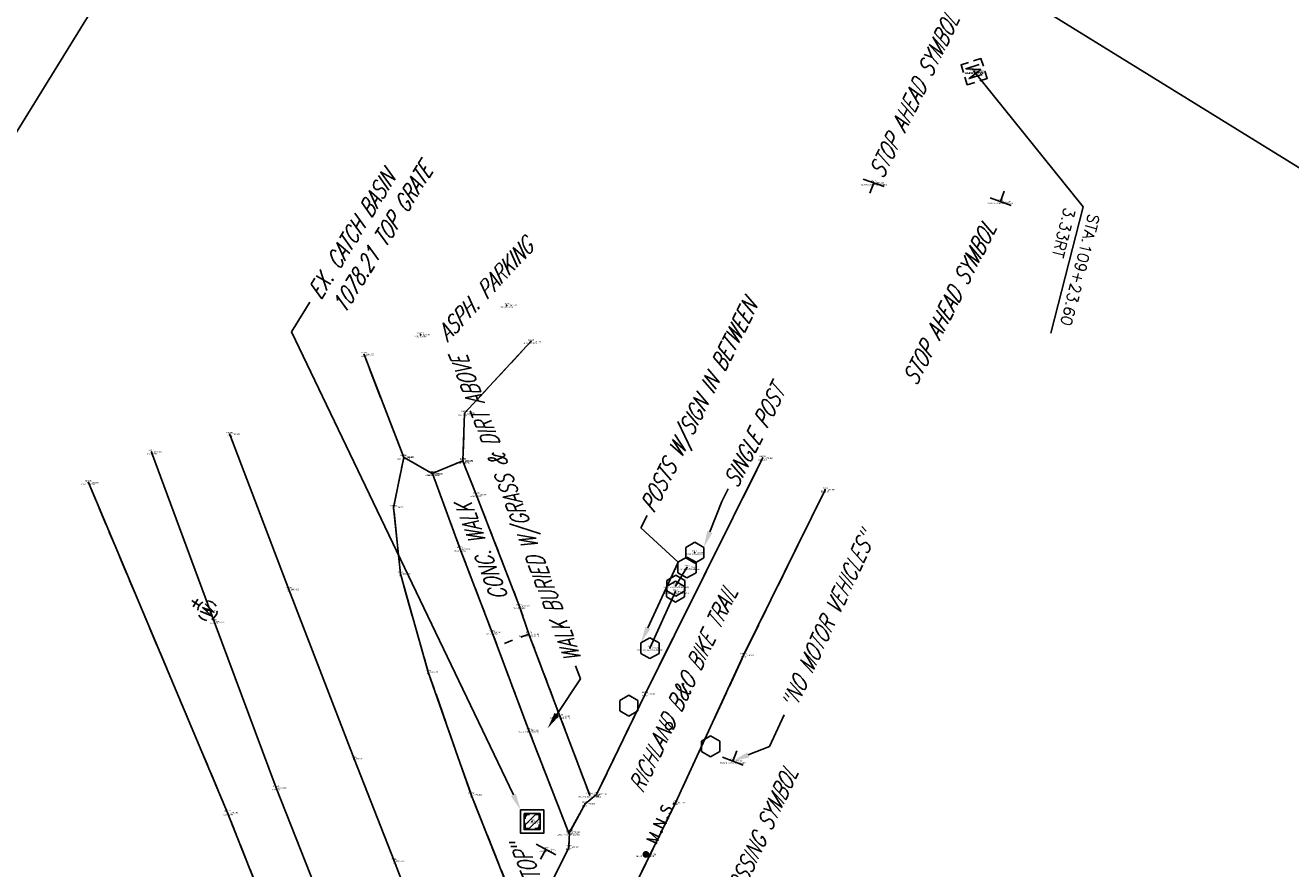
# Model space of a CAD drawing. Extents: x 0 to 213038, y 0 to 462006.
# Tile 27 of 106: x 212401 to 212583, y 396494 to 396615. Entities that reach past the tile are written whole.
import ezdxf
from ezdxf import colors
from ezdxf.entities.mleader import LeaderData, LeaderLine
from ezdxf.enums import TextEntityAlignment as Align
from ezdxf.math import Vec2, Vec3

# ---------------------------------------------------------------- set-up
doc = ezdxf.new("R2010")
doc.units = 0
doc.header["$LTSCALE"] = 20
doc.header["$MEASUREMENT"] = 0
for name, pattern in [('1-DASHED2', [0.1875, 0.125, -0.0625]), ('PV_X_EP', [0.27, 0.22, -0.05]), ('X_Existing 2', [0.125, 0.0625, -0.0625])]:
    doc.linetypes.add(name, pattern=pattern)
doc.layers.get('0').update_dxf_attribs({"linetype": 'CONTINUOUS'})
for name, color, linetype in [('DR_X_BLOCKS', 124, 'CONTINUOUS'), ('DR_X_TEXT', 2, 'CONTINUOUS'), ('DT_X_BREAK_LINE', 4, 'CONTINUOUS'), ('OFFSTA_LEAD', 7, 'CONTINUOUS'), ('OFFSTA_TEXT', 7, 'CONTINUOUS'), ('PNTDESC', 3, 'CONTINUOUS'), ('PNTELEV', 5, 'CONTINUOUS'), ('PNTNO', 7, 'CONTINUOUS'), ('PNTS', 3, 'CONTINUOUS'), ('PNTS_Butler Topo', 1, 'CONTINUOUS'), ('PNTS_MONBOXES', 1, 'CONTINUOUS'), ('PV_X_EOP', 240, 'PV_X_EP'), ('PV_X_PARKING_LOT', 9, '1-DASHED2'), ('PV_X_TEXT', 2, 'CONTINUOUS'), ('PV_X_WALK', 1, 'X_Existing 2'), ('RD_X_BLOCKS', 1, 'CONTINUOUS'), ('RW_X_TEXT', 9, 'CONTINUOUS'), ('SN_X_BLOCKS', 94, 'CONTINUOUS'), ('SN_X_SIGN_PUBLIC', 94, 'CONTINUOUS'), ('SN_X_TEXT', 2, 'CONTINUOUS'), ('SV_P_BLOCKS', 50, 'CONTINUOUS'), ('SV_X_CENTER_PAVT', 2, 'CONTINUOUS'), ('SV_X_MON_BLOCKS_FOUNDMARK', 7, 'CONTINUOUS'), ('UT_X_GAS_TEXT', 2, 'CONTINUOUS'), ('UT_X_TEXT', 32, 'CONTINUOUS'), ('UT_X_WATER_BLOCKS', 150, 'CONTINUOUS')]:
    doc.layers.add(name, color=color, linetype=linetype)
doc.layers.add('SC_SCRATCH-5', color=5, linetype='CONTINUOUS', plot=False)
doc.styles.add('HY-278-M1|ROMANS', font='ROMANS.SHX')
doc.styles.add('PTXT', font='TXT')
doc.styles.add('romans', font='romans.shx', dxfattribs={"width": 0.75, "oblique": 22.5})
doc.dimstyles.new('20 Scale Prop', dxfattribs={"dimscale": 20, "dimtxt": 0.14, "dimasz": 0.12, "dimexe": 0.05, "dimexo": 0.05, "dimgap": 0.05, "dimtad": 1, "dimzin": 0, "dimdsep": 46, "dimtxsty": 'romans', "dimcen": 0, "dimdle": 0.1, "dimclrd": 1, "dimclre": 1, "dimclrt": 7, "dimaunit": 1, "dimadec": 4, "dimazin": 0, "dimtfac": 1, "dimtmove": 0, "dimatfit": 1, "dimfxl": 1, "dimtvp": 1, "dimtolj": 1, "dimtzin": 0, "dimarcsym": 0})

# ---------------------------------------------------------------- blocks, each defined once
blk = doc.blocks.new('SRVPNO1')
at = {"layer": 'PNTDESC', "style": 'PTXT'}
blk.add_attdef('DESC2', text='', height=1, dxfattribs=at).set_placement((0, -1.75), align=Align.CENTER)
at = {"layer": 'PNTELEV', "style": 'PTXT'}
blk.add_attdef('ELEV2', (1.5, -0.5), '', height=1, dxfattribs=at)
at = {"layer": 'PNTNO', "style": 'PTXT'}
blk.add_attdef('PT#', text='', height=1, dxfattribs=at).set_placement((0, 0.75), align=Align.CENTER)
blk = doc.blocks.new('CBS22B-X')
at = {"color": 8}
for p, q in [((-1.15, -0.61), (0.61, 1.15)), ((-1.15, 0.52), (-0.52, 1.15)), ((-0.55, -1.15), (1.15, 0.55)), ((0.58, -1.15), (1.15, -0.58))]:
    blk.add_line(p, q, dxfattribs=at)
at = {"color": 124}
blk.add_lwpolyline([(-1.67, 1.67), (1.67, 1.67), (1.67, -1.67), (-1.67, -1.67), (-1.67, 1.67)], close=True, dxfattribs=at)
at = {"color": 124, "flags": 128}
blk.add_lwpolyline([(-1.15, 1.15), (1.15, 1.15), (1.15, -1.15), (-1.15, -1.15), (-1.15, 1.15)], close=True, dxfattribs=at)
at = {"color": 8}
for points in [[(-0.4, 1), (-1, 1), (-1, 0.4)], [(1, 0.4), (1, 1), (0.4, 1)], [(-1, -0.4), (-1, -1), (-0.4, -1)], [(0.4, -1), (1, -1), (1, -0.4)]]:
    blk.add_lwpolyline(points, dxfattribs=at)
blk = doc.blocks.new('MNAILS')
h = blk.add_hatch(color=256)
edge = h.paths.add_edge_path()
edge.add_arc((0, 0), 0.0249, 0, 360)
at = {"flags": 128}
for points in [[(0.1045, -0.04), (0.1045, 0.04), (0.1299, -0.04), (0.1541, 0.04), (0.1541, -0.04)], [(0.223, -0.04), (0.223, 0.04), (0.2644, -0.04), (0.2644, 0.04)], [(0.3718, 0.0343), (0.3707, 0.0356), (0.3691, 0.0368), (0.3641, 0.0387), (0.358, 0.04), (0.3536, 0.04), (0.352, 0.04), (0.3448, 0.0381), (0.3388, 0.0343), (0.3349, 0.0293), (0.3338, 0.0242), (0.3338, 0.0204), (0.3349, 0.0154), (0.3393, 0.011), (0.3696, -0.0079), (0.3724, -0.0104), (0.3735, -0.0129), (0.3746, -0.0167), (0.3746, -0.0205), (0.374, -0.0243), (0.3735, -0.0268), (0.3724, -0.03), (0.3713, -0.0325), (0.3702, -0.0344), (0.3685, -0.0362), (0.3669, -0.0375), (0.3647, -0.0388), (0.363, -0.0394), (0.358, -0.04), (0.3503, -0.04), (0.3454, -0.0388), (0.3382, -0.0344), (0.3338, -0.0306)], [(0.1927, -0.0293), (0.1955, -0.0293), (0.1971, -0.0306), (0.1988, -0.0331), (0.1988, -0.0362), (0.1971, -0.0388), (0.1955, -0.04), (0.1927, -0.04), (0.1911, -0.0388), (0.1894, -0.0362), (0.1894, -0.0331), (0.1911, -0.0306), (0.1927, -0.0293)], [(0.3035, -0.0293), (0.3062, -0.0293), (0.3079, -0.0306), (0.3095, -0.0331), (0.3095, -0.0362), (0.3079, -0.0388), (0.3062, -0.04), (0.3035, -0.04), (0.3018, -0.0388), (0.3002, -0.0362), (0.3002, -0.0331), (0.3018, -0.0306), (0.3035, -0.0293)], [(0.4126, -0.0293), (0.4154, -0.0293), (0.417, -0.0306), (0.4187, -0.0331), (0.4187, -0.0362), (0.417, -0.0388), (0.4154, -0.04), (0.4126, -0.04), (0.411, -0.0388), (0.4093, -0.0362), (0.4093, -0.0331), (0.411, -0.0306), (0.4126, -0.0293)]]:
    blk.add_lwpolyline(points, dxfattribs=at)
blk = doc.blocks.new('POST')
at = {"color": 32, "lineweight": -2}
for p, q in [((0, 0.075), (-0.0649, 0.0375)), ((-0.0649, 0.0375), (-0.0649, -0.0375)), ((0.0649, 0.0375), (0, 0.075)), ((0.0649, -0.0375), (0.0649, 0.0375)), ((-0.0649, -0.0375), (0, -0.075)), ((0, -0.075), (0.0649, -0.0375))]:
    blk.add_line(p, q, dxfattribs=at)
blk = doc.blocks.new('SGN1P')
for p, q in [((0, 0), (-0.08, 0)), ((0, 0.08), (0, -0.08))]:
    blk.add_line(p, q)
blk = doc.blocks.new('WGV')
at = {"lineweight": -2}
for p, q in [((0.0317, 0.1018), (-0.0318, 0.1018)), ((0, 0.07), (0, 0.1336))]:
    blk.add_line(p, q, dxfattribs=at)
at = {"lineweight": -2, "flags": 128}
blk.add_lwpolyline([(-0.0318, 0.041), (-0.0159, -0.0452), (0, 0.041), (0.016, -0.0452), (0.0318, 0.041)], dxfattribs=at)
at = {"lineweight": -2, "extrusion": (0, 0, -1)}
blk.add_arc((0, 0.0001), 0.07, 330.01836, 29.98164, dxfattribs=at)
at = {"lineweight": -2}
for start, end in [(60.01836, 120.01574), (330.01836, 29.98164), (239.98426, 299.98164)]:
    blk.add_arc((0, 0.0001), 0.07, start, end, dxfattribs=at)
blk = doc.blocks.new('MONBX')
at = {"flags": 128}
for points in [[(-0.075, 0.0189), (-0.075, 0.0751), (-0.0188, 0.0751)], [(-0.037, -0.05), (-0.037, 0.05), (0, -0.05), (0.037, 0.05), (0.037, -0.05)], [(0.0177, 0.0751), (0.0751, 0.0751), (0.0751, 0.0189)], [(-0.0188, -0.075), (-0.075, -0.075), (-0.075, -0.0189)], [(0.0751, -0.0189), (0.0751, -0.075), (0.0177, -0.075)]]:
    blk.add_lwpolyline(points, dxfattribs=at)

msp = doc.modelspace()

# ---------------------------------------------------------------- linework, layer by layer
at = {"layer": 'DT_X_BREAK_LINE'}
for points in [[(212455.13, 396553.39, 1080.6), (212459.23, 396551.03, 1080.3), (212463.66, 396552.87, 1080.36), (212463.9, 396559.71, 1080.63), (212473.43, 396569.99, 1081.22)], [(212517.43, 396375.09, 1076.6), (212507.98, 396400.17, 1077.06), (212499.63, 396422.82, 1077.61), (212495.29, 396434.86, 1077.87), (212490.84, 396443.46, 1078.4), (212485.6, 396451.61, 1078.68), (212480.62, 396463.46, 1078.92), (212475.35, 396478.01, 1079.05), (212471.94, 396487.05, 1079.02), (212464.86, 396504.89, 1079.08), (212458.66, 396522.53, 1079.54), (212454.68, 396536.62, 1080.19), (212453.7, 396546.17, 1080.57), (212455.15, 396553.36, 1080.61), (212449.46, 396568.14, 1081.57)], [(212444.53, 396486.38, 1078.98), (212436.83, 396505.88, 1079.82), (212427.91, 396529.78, 1081), (212418.91, 396554.12, 1082.48)], [(212481.87, 396504.85, 1078.51), (212477.6, 396516.17, 1078.38), (212473.14, 396527.96, 1078.79), (212471.79, 396531.95, 1078.93), (212465.58, 396548.01, 1080.09), (212463.64, 396552.82, 1080.37)], [(212472.81, 396485.07, 1079), (212478.86, 396497.33, 1078.73), (212478.98, 396499.53, 1078.61), (212481.2, 396503.6, 1078.61), (212482.85, 396504.95, 1078.64), (212489.82, 396519.37, 1078.46), (212506.72, 396553.25, 1078.16)], [(212459.3, 396551.04, 1080.29), (212463.27, 396540.18, 1079.57), (212467.85, 396528.23, 1078.85), (212473.12, 396514.15, 1078.34), (212478.88, 396499.36, 1078.61)], [(212419.76, 396481.61, 1080.85), (212425.12, 396484, 1080.13), (212426.87, 396483.66, 1079.71), (212431.73, 396485.27, 1079.35), (212432.45, 396484.18, 1079.21), (212435.86, 396484.27, 1078.97), (212436.83, 396484.66, 1078.89), (212429.84, 396502.3, 1079.93), (212409.83, 396549.74, 1082.6)], [(212515.69, 396548.71, 1077.99), (212503.99, 396524.93, 1078.2), (212494.2, 396503.76, 1078.42), (212487.81, 396490.71, 1078.68), (212487.01, 396487.86, 1078.69), (212485.99, 396486.34, 1078.73), (212485.2, 396486.31, 1078.73), (212482.02, 396479.97, 1078.81), (212477.72, 396472.46, 1079.01)]]:
    msp.add_polyline3d(points, dxfattribs=at)
at = {"layer": 'PNTS'}
for p in [(212537.11, 396608.77, 1077.8), (212537.12, 396608.8, 1077.83)]:
    msp.add_point(p, dxfattribs=at)
at = {"layer": 'PNTS_Butler Topo'}
for p in [(212522.69, 396592.8, 1077.33), (212540.91, 396590.1, 1077.09), (212469.95, 396575.19, 1081.46), (212457.57, 396570.98, 1081.26), (212473.43, 396569.99, 1081.22), (212449.46, 396568.14, 1081.57), (212463.9, 396559.71, 1080.63), (212430.14, 396556.66, 1082.26), (212418.91, 396554.12, 1082.48), (212455.13, 396553.39, 1080.6), (212455.15, 396553.36, 1080.61), (212463.64, 396552.82, 1080.37), (212463.66, 396552.87, 1080.36), (212506.72, 396553.25, 1078.16), (212459.23, 396551.03, 1080.3), (212459.3, 396551.04, 1080.29), (212409.83, 396549.74, 1082.6), (212515.69, 396548.71, 1077.99), (212465.58, 396548.01, 1080.09), (212453.7, 396546.17, 1080.57), (212463.27, 396540.18, 1079.57), (212496.96, 396539.67, 1077.81), (212495.85, 396537.54, 1079.15), (212454.68, 396536.62, 1080.19), (212438.63, 396534.38, 1080.88), (212494.19, 396534.08, 1079.74), (212494.23, 396534.95, 1079.16), (212471.79, 396531.95, 1078.93), (212426.94, 396531.34, 1081.1), (212427.91, 396529.78, 1081), (212467.85, 396528.23, 1078.85), (212473.14, 396527.96, 1078.79), (212490.53, 396525.96, 1079.79), (212503.99, 396524.93, 1078.2), (212458.66, 396522.53, 1079.54), (212489.82, 396519.37, 1078.46), (212477.6, 396516.17, 1078.38), (212473.12, 396514.15, 1078.34), (212448.02, 396510.08, 1079.62), (212502.42, 396509.73, 1077.75), (212436.83, 396505.88, 1079.82), (212464.86, 396504.89, 1079.08), (212481.87, 396504.85, 1078.51), (212482.85, 396504.95, 1078.64), (212481.2, 396503.6, 1078.61), (212494.2, 396503.76, 1078.42), (212429.84, 396502.3, 1079.93), (212473.6, 396501.04, 1078.21), (212478.88, 396499.36, 1078.61), (212478.98, 396499.53, 1078.61), (212478.86, 396497.33, 1078.73), (212475.59, 396497.03, 1078.67), (212489.95, 396496.33, 1078.66), (212453.77, 396495.4, 1079.16)]:
    msp.add_point(p, dxfattribs=at)
at = {"layer": 'PNTS_MONBOXES'}
msp.add_point((212537.12, 396608.8, 1077.83), dxfattribs=at)
at = {"layer": 'PV_X_EOP', "flags": 128}
for points in [[(212517.43, 396375.09), (212507.98, 396400.17), (212499.63, 396422.82), (212495.29, 396434.86), (212490.84, 396443.46), (212485.6, 396451.61), (212480.62, 396463.46), (212475.35, 396478.01), (212471.94, 396487.05), (212464.86, 396504.89), (212458.66, 396522.53), (212454.68, 396536.62), (212453.7, 396546.17), (212455.15, 396553.36), (212449.46, 396568.14)], [(212472.81, 396485.07), (212478.86, 396497.33), (212478.98, 396499.53), (212481.2, 396503.6), (212482.85, 396504.95), (212489.82, 396519.37), (212506.72, 396553.25)], [(212515.69, 396548.71), (212503.99, 396524.93), (212494.2, 396503.76), (212487.81, 396490.71), (212487.01, 396487.86), (212485.99, 396486.34), (212485.2, 396486.31), (212482.02, 396479.97), (212477.72, 396472.46)]]:
    msp.add_lwpolyline(points, dxfattribs=at)
at = {"layer": 'PV_X_PARKING_LOT', "flags": 128}
for points in [[(212455.13, 396553.39), (212459.23, 396551.03), (212463.66, 396552.87), (212463.9, 396559.71), (212473.43, 396569.99)], [(212419.76, 396481.61), (212425.12, 396484), (212426.87, 396483.66), (212431.73, 396485.27), (212432.45, 396484.18), (212435.86, 396484.27), (212436.83, 396484.66), (212429.84, 396502.3), (212409.83, 396549.74)]]:
    msp.add_lwpolyline(points, dxfattribs=at)
at = {"layer": 'PV_X_WALK', "flags": 128}
for points in [[(212481.87, 396504.85), (212477.6, 396516.17), (212473.14, 396527.96), (212471.79, 396531.95), (212465.58, 396548.01), (212463.64, 396552.82)], [(212459.3, 396551.04), (212463.27, 396540.18), (212467.85, 396528.23), (212473.12, 396514.15), (212478.88, 396499.36)]]:
    msp.add_lwpolyline(points, dxfattribs=at)
at = {"layer": 'PV_X_WALK'}
msp.add_lwpolyline([(212473.14, 396527.96), (212468.58, 396526.26)], dxfattribs=at)
at = {"layer": 'RD_X_BLOCKS'}
msp.add_circle((212493.25, 396514.77), 0.5, dxfattribs=at)
at = {"layer": 'SC_SCRATCH-5', "elevation": 1076.98}
for points in [[(212626.66, 396968.1), (212448.06, 396678.79), (212635.26, 396563.22), (212813.86, 396852.53), (212626.66, 396968.1)], [(212448.06, 396678.79), (212269.45, 396389.48), (212456.65, 396273.91), (212635.26, 396563.22), (212448.06, 396678.79)]]:
    msp.add_lwpolyline(points, close=True, dxfattribs=at)
at = {"layer": 'SN_X_SIGN_PUBLIC'}
for points, elevation in [([(212494.23, 396534.95), (212495.85, 396537.54)], 1079.16), ([(212490.53, 396525.96), (212494.19, 396534.08)], 1079.79)]:
    msp.add_lwpolyline(points, dxfattribs=dict(at, elevation=elevation))
at = {"layer": 'SV_X_CENTER_PAVT'}
msp.add_polyline3d([(212430.14, 396556.66, 1082.26), (212438.63, 396534.38, 1080.88), (212448.02, 396510.08, 1079.62), (212453.77, 396495.4, 1079.16), (212462.03, 396473.8, 1079.02), (212468.07, 396458.15, 1079.1), (212475.09, 396440.41, 1078.93), (212484.33, 396415.96, 1078.25), (212493.54, 396392.33, 1077.44), (212502.04, 396370.12, 1076.92)], dxfattribs=at)

# ---------------------------------------------------------------- block references
at = {"layer": 'DR_X_BLOCKS'}
msp.add_blockref('CBS22B-X', (212473.6, 396501.04, 1078.21), dxfattribs=at)
at = {"layer": 'PNTS', "xscale": 0.2, "yscale": 0.2, "zscale": 0.2}
for p, values in [((212537.12, 396608.8, 1077.83), {'PT#': 'KM13_1', 'ELEV2': '1077.827', 'DESC2': 'MONBOX-TOP/CNTR,'}), ((212537.11, 396608.77, 1077.8), {'PT#': 'KM13_2', 'ELEV2': '1077.802', 'DESC2': 'MONBOX-TOP/CNTR,'})]:
    msp.add_blockref('SRVPNO1', p, dxfattribs=at).add_auto_attribs(values)
at = {"layer": 'PNTS_Butler Topo', "xscale": 0.2, "yscale": 0.2, "zscale": 0.2}
for p, values in [((212522.69, 396592.8, 1077.33), {'PT#': 'KM15', 'ELEV2': '1077.325', 'DESC2': 'SIGNPB-STOPAHEADSYBML'}), ((212540.91, 396590.1, 1077.09), {'PT#': 'KM14', 'ELEV2': '1077.090', 'DESC2': 'SIGNPB-STOPAHEADSYBML'}), ((212469.95, 396575.19, 1081.46), {'PT#': 'KM210', 'ELEV2': '1081.459', 'DESC2': 'X.PLOTASPH'}), ((212457.57, 396570.98, 1081.26), {'PT#': 'KM211', 'ELEV2': '1081.264', 'DESC2': 'X.PLOTASPH'}), ((212473.43, 396569.99, 1081.22), {'PT#': 'KM209', 'ELEV2': '1081.225', 'DESC2': 'PLOT ^ 2-ASPH+-'}), ((212449.46, 396568.14, 1081.57), {'PT#': 'KM162', 'ELEV2': '1081.565', 'DESC2': 'EP ^ 2'}), ((212463.9, 396559.71, 1080.63), {'PT#': 'KM208', 'ELEV2': '1080.626', 'DESC2': 'PLOT-ASPH+-'}), ((212430.14, 396556.66, 1082.26), {'PT#': 'KM138', 'ELEV2': '1082.259', 'DESC2': 'CP ^ 1'}), ((212418.91, 396554.12, 1082.48), {'PT#': 'KM137', 'ELEV2': '1082.485', 'DESC2': 'B ^ 2-ASPH'}), ((212455.13, 396553.39, 1080.6), {'PT#': 'KM205', 'ELEV2': '1080.599', 'DESC2': 'PLOT ^ 1-ASPH'}), ((212455.15, 396553.36, 1080.61), {'PT#': 'KM161', 'ELEV2': '1080.605', 'DESC2': 'EP'}), ((212463.64, 396552.82, 1080.37), {'PT#': 'KM199', 'ELEV2': '1080.365', 'DESC2': 'WALK ^ 2-CONC'}), ((212463.66, 396552.87, 1080.36), {'PT#': 'KM207', 'ELEV2': '1080.356', 'DESC2': 'PLOT-ASPH'}), ((212506.72, 396553.25, 1078.16), {'PT#': 'KM193', 'ELEV2': '1078.162', 'DESC2': 'EP ^ 2-BT'}), ((212409.83, 396549.74, 1082.6), {'PT#': 'KM108', 'ELEV2': '1082.599', 'DESC2': 'PLOT ^ 2-ASPH'}), ((212459.3, 396551.04, 1080.29), {'PT#': 'KM200', 'ELEV2': '1080.288', 'DESC2': 'WALK ^ 1-CONC'}), ((212459.23, 396551.03, 1080.3), {'PT#': 'KM206', 'ELEV2': '1080.300', 'DESC2': 'PLOT-ASPH'}), ((212465.58, 396548.01, 1080.09), {'PT#': 'KM198', 'ELEV2': '1080.092', 'DESC2': 'WALK-CONC'}), ((212515.69, 396548.71, 1077.99), {'PT#': 'KM178', 'ELEV2': '1077.986', 'DESC2': 'EP ^ 1-BT'}), ((212453.7, 396546.17, 1080.57), {'PT#': 'KM160', 'ELEV2': '1080.571', 'DESC2': 'EP'}), ((212463.27, 396540.18, 1079.57), {'PT#': 'KM201', 'ELEV2': '1079.574', 'DESC2': 'WALK-CONC'}), ((212496.96, 396539.67, 1077.81), {'PT#': 'KM16', 'ELEV2': '1077.807', 'DESC2': 'POST-4X4-W/SIGN'}), ((212495.85, 396537.54, 1079.15), {'PT#': 'KM17', 'ELEV2': '1079.148', 'DESC2': 'POST-4X4-1/2-W/SIGNBTWN'}), ((212454.68, 396536.62, 1080.19), {'PT#': 'KM159', 'ELEV2': '1080.186', 'DESC2': 'EP'}), ((212438.63, 396534.38, 1080.88), {'PT#': 'KM139', 'ELEV2': '1080.885', 'DESC2': 'CP'}), ((212494.19, 396534.08, 1079.74), {'PT#': 'KM19', 'ELEV2': '1079.744', 'DESC2': 'POST-6X6-1/2-W/SIGNBTWN'}), ((212494.23, 396534.95, 1079.16), {'PT#': 'KM18', 'ELEV2': '1079.165', 'DESC2': 'POST-4X4-2/2-W/SIGNBTWN'}), ((212471.79, 396531.95, 1078.93), {'PT#': 'KM197', 'ELEV2': '1078.927', 'DESC2': 'WALK-CONC'}), ((212426.94, 396531.34, 1081.1), {'PT#': 'KM109', 'ELEV2': '1081.103', 'DESC2': 'WVALVE'}), ((212427.91, 396529.78, 1081), {'PT#': 'KM136', 'ELEV2': '1081.002', 'DESC2': 'B-ASPH'}), ((212467.85, 396528.23, 1078.85), {'PT#': 'KM202', 'ELEV2': '1078.851', 'DESC2': 'WALK-CONC'}), ((212473.14, 396527.96, 1078.79), {'PT#': 'KM196', 'ELEV2': '1078.793', 'DESC2': 'WALK-CONC(BURIED)'}), ((212490.53, 396525.96, 1079.79), {'PT#': 'KM20', 'ELEV2': '1079.785', 'DESC2': 'POST-6X6-2/2-W/SIGNBTWN'}), ((212503.99, 396524.93, 1078.2), {'PT#': 'KM179', 'ELEV2': '1078.201', 'DESC2': 'EP-BT'}), ((212458.66, 396522.53, 1079.54), {'PT#': 'KM158', 'ELEV2': '1079.541', 'DESC2': 'EP'}), ((212489.82, 396519.37, 1078.46), {'PT#': 'KM192', 'ELEV2': '1078.464', 'DESC2': 'EP-BT'}), ((212477.6, 396516.17, 1078.38), {'PT#': 'KM195', 'ELEV2': '1078.382', 'DESC2': 'WALK-CONC(BURIED)'}), ((212473.12, 396514.15, 1078.34), {'PT#': 'KM203', 'ELEV2': '1078.340', 'DESC2': 'WALK-CONC(BURIED)'}), ((212448.02, 396510.08, 1079.62), {'PT#': 'KM140', 'ELEV2': '1079.625', 'DESC2': 'CP'}), ((212502.42, 396509.73, 1077.75), {'PT#': 'KM21', 'ELEV2': '1077.751', 'DESC2': 'SIGNPB-NOMOTORVHCLES'}), ((212436.83, 396505.88, 1079.82), {'PT#': 'KM135', 'ELEV2': '1079.816', 'DESC2': 'B-ASPH'}), ((212464.86, 396504.89, 1079.08), {'PT#': 'KM157', 'ELEV2': '1079.084', 'DESC2': 'EP'}), ((212481.87, 396504.85, 1078.51), {'PT#': 'KM194', 'ELEV2': '1078.510', 'DESC2': 'WALK ^ 1-CONC(BURIED)'}), ((212482.85, 396504.95, 1078.64), {'PT#': 'KM191', 'ELEV2': '1078.640', 'DESC2': 'EP-BT'}), ((212481.2, 396503.6, 1078.61), {'PT#': 'KM190', 'ELEV2': '1078.613', 'DESC2': 'EP-BT'}), ((212494.2, 396503.76, 1078.42), {'PT#': 'KM180', 'ELEV2': '1078.422', 'DESC2': 'EP-BT'}), ((212429.84, 396502.3, 1079.93), {'PT#': 'KM107', 'ELEV2': '1079.935', 'DESC2': 'PLOT-ASPH'}), ((212473.6, 396501.04, 1078.21), {'PT#': 'KM163', 'ELEV2': '1078.212', 'DESC2': 'CBS-2X2-CNTR/TG'}), ((212478.88, 396499.36, 1078.61), {'PT#': 'KM204', 'ELEV2': '1078.614', 'DESC2': 'WALK ^ 2-CONC(BURIED)'}), ((212478.98, 396499.53, 1078.61), {'PT#': 'KM189', 'ELEV2': '1078.610', 'DESC2': 'EP-BT'}), ((212475.59, 396497.03, 1078.67), {'PT#': 'KM22', 'ELEV2': '1078.671', 'DESC2': 'SIGNPB-STOP'}), ((212478.86, 396497.33, 1078.73), {'PT#': 'KM188', 'ELEV2': '1078.735', 'DESC2': 'EP-BT'}), ((212453.77, 396495.4, 1079.16), {'PT#': 'KM141', 'ELEV2': '1079.164', 'DESC2': 'CP'}), ((212489.95, 396496.33, 1078.66), {'PT#': 'KM72', 'ELEV2': '1078.656', 'DESC2': 'MAGS-SMALL-EP/BT'})]:
    msp.add_blockref('SRVPNO1', p, dxfattribs=at).add_auto_attribs(values)
at = {"layer": 'PNTS_MONBOXES', "xscale": 0.2, "yscale": 0.2, "zscale": 0.2}
msp.add_blockref('SRVPNO1', (212537.12, 396608.8, 1077.83), dxfattribs=at).add_auto_attribs({'PT#': 'KM13', 'ELEV2': '1077.827', 'DESC2': 'MONBOX-TOP/CNTR'})
at = {"layer": 'RD_X_BLOCKS', "xscale": 20, "yscale": 20, "zscale": 20}
for p in [(212496.96, 396539.67, 1077.81), (212495.85, 396537.54, 1079.15), (212494.19, 396534.08, 1079.74), (212494.23, 396534.95, 1079.16), (212490.53, 396525.96, 1079.79), (212487.5, 396517.7), (212499.25, 396511.84)]:
    msp.add_blockref('POST', p, dxfattribs=at)
at = {"layer": 'SN_X_BLOCKS', "xscale": 20, "yscale": 20, "zscale": 20}
for p, rotation in [((212522.69, 396592.8, 1077.33), 70.07200408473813), ((212540.91, 396590.1, 1077.09), 250.4143652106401), ((212502.42, 396509.73, 1077.75), 248.3661123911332), ((212475.59, 396497.03, 1078.67), 61.00242950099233)]:
    msp.add_blockref('SGN1P', p, dxfattribs=dict(at, rotation=rotation))
at = {"layer": 'SV_P_BLOCKS', "xscale": 20, "yscale": 20, "zscale": 20, "rotation": 65.65150692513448}
msp.add_blockref('MNAILS', (212489.95, 396496.33, 1078.66), dxfattribs=at)
at = {"layer": 'SV_X_MON_BLOCKS_FOUNDMARK', "xscale": 20, "yscale": 20, "zscale": 20, "rotation": 107.4726156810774}
msp.add_blockref('MONBX', (212537.11, 396608.77, 1077.8), dxfattribs=at)
at = {"layer": 'UT_X_WATER_BLOCKS', "xscale": 20, "yscale": 20, "zscale": 20, "rotation": 57.03995130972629}
msp.add_blockref('WGV', (212426.94, 396531.34, 1081.1), dxfattribs=at)

# ---------------------------------------------------------------- texts
at = {"layer": 'OFFSTA_TEXT', "style": 'HY-278-M1|ROMANS'}
for s, p in [('3.33RT', (212550.88, 396589.16)), ('STA.109+23.60', (212554.37, 396588.26))]:
    msp.add_text(s, height=1.6, rotation=255.5213, dxfattribs=at).set_placement(p, align=Align.MIDDLE_LEFT)
at = {"layer": 'PV_X_TEXT', "char_height": 2.4, "width": 356.073, "attachment_point": 1, "style": 'romans'}
for s, insert, rotation in [('ASPH. PARKING', (212459.69, 396571.47), 47.1724), ('CONC. WALK', (212467.94, 396532.37), 111.1233)]:
    msp.add_mtext(s, dxfattribs=dict(at, insert=insert, rotation=rotation))
at = {"layer": 'RW_X_TEXT', "insert": (212487.34, 396506.02), "char_height": 2.4, "width": 356.073, "attachment_point": 1, "rotation": 64.7989, "style": 'romans'}
msp.add_mtext('RICHLAND B&O BIKE TRAIL', dxfattribs=at)
at = {"layer": 'SN_X_TEXT', "style": 'romans', "oblique": 22.5, "width": 0.75}
msp.add_text('"STOP"', height=2.4, rotation=111.6512, dxfattribs=at).set_placement((212475.94, 396490.34))

# ---------------------------------------------------------------- leaders
at = {"layer": 'DR_X_TEXT'}
ml = msp.add_multileader_mtext('Standard', dxfattribs=at)
ml.set_content('EX. CATCH BASIN\\P1078.21 TOP GRATE', color=256, style='romans')
ml.set_leader_properties(color=1, linetype='CONTINUOUS', lineweight=-1)
ml.build(insert=Vec2(0, 0))
ml.multileader.update_dxf_attribs({"text_right_attachment_type": 3, "dogleg_length": 0.25, "arrow_head_size": 2.4, "scale": 20})
ctx = ml.context
ctx.base_point, ctx.scale, ctx.char_height, ctx.arrow_head_size, ctx.landing_gap_size, ctx.plane_origin, ctx.plane_x_axis, ctx.plane_y_axis = Vec3(212441.67, 396575.65), 20, 2.4, 2.4, 1, Vec3(212066.25, 396422.07), Vec3(0.525307, 0.850913), Vec3(-0.850913, 0.525307)
ctx.right_attachment = 3
notes = []
notes.append((ctx, [(1, (1, 1, 0), (212439.04, 396571.4), (0.525307, 0.850913), 5, [(0, [(212471.94, 396502.71)], 0, [])])]))
ctx.mtext.insert, ctx.mtext.text_direction, ctx.mtext.rotation, ctx.mtext.width, ctx.mtext.flow_direction = Vec3(212441.17, 396577.14), Vec3(0.525307, 0.850913), 1.01772, 41.9305, 5
at = {"layer": 'OFFSTA_LEAD', "has_arrowhead": 0}
msp.add_leader([(212537.11, 396608.77), (212552.78, 396589.33), (212548.11, 396571.22)], dimstyle='20 Scale Prop', override={"dimscale": 1, "dimasz": 2}, dxfattribs=at)
at = {"layer": 'PV_X_TEXT'}
ml = msp.add_multileader_mtext('Standard', dxfattribs=at)
ml.set_content('"NO MOTOR VEHICLES"', color=256, style='romans')
ml.set_leader_properties(color=1, linetype='CONTINUOUS', lineweight=-1)
ml.build(insert=Vec2(0, 0))
ml.multileader.update_dxf_attribs({"text_right_attachment_type": 3, "dogleg_length": 0.25, "arrow_head_size": 2.4, "scale": 20})
ctx = ml.context
ctx.base_point, ctx.scale, ctx.char_height, ctx.arrow_head_size, ctx.landing_gap_size, ctx.plane_origin, ctx.plane_x_axis, ctx.plane_y_axis = Vec3(212509.82, 396516.39), 20, 2.4, 2.4, 1, Vec3(212874.05, 396334.49), Vec3(0.419577, 0.90772), Vec3(-0.90772, 0.419577)
ctx.right_attachment = 3
notes.append((ctx, [(1, (1, 1, 0), (212507.72, 396511.85), (0.419577, 0.90772), 5, [(0, [(212502.42, 396509.73)], 0, [])])]))
ctx.mtext.insert, ctx.mtext.text_direction, ctx.mtext.rotation, ctx.mtext.width, ctx.mtext.flow_direction = Vec3(212509.15, 396517.8), Vec3(0.419577, 0.90772), 1.137817, 41.9305, 5
ml = msp.add_multileader_mtext('Standard', dxfattribs=at)
ml.set_content('WALK BURIED W/GRASS & DIRT ABOVE', color=256, style='romans')
ml.set_leader_properties(color=1, linetype='CONTINUOUS', lineweight=-1)
ml.build(insert=Vec2(0, 0))
ml.multileader.update_dxf_attribs({"text_right_attachment_type": 3, "dogleg_length": 0.1, "arrow_head_size": 2.4, "scale": 20})
ctx = ml.context
ctx.base_point, ctx.scale, ctx.char_height, ctx.arrow_head_size, ctx.landing_gap_size, ctx.plane_origin, ctx.plane_x_axis, ctx.plane_y_axis = Vec3(212479.82, 396523.41), 20, 2.4, 2.4, 0.6, Vec3(212490, 396505.01), Vec3(-0.353757, 0.935337), Vec3(-0.935337, -0.353757)
ctx.right_attachment = 3
notes.append((ctx, [(1, (1, 1, 0), (212480.53, 396521.54), (-0.353757, 0.935337), 2, [(0, [(212475.82, 396514.44)], 0, [])])]))
ctx.mtext.insert, ctx.mtext.text_direction, ctx.mtext.rotation, ctx.mtext.width, ctx.mtext.flow_direction = Vec3(212478.49, 396523.54), Vec3(-0.353757, 0.935337), 1.932381, 35.61, 5
ml = msp.add_multileader_mtext('Standard', dxfattribs=at)
ml.set_content('STOP AHEAD SYMBOL ', color=256, style='romans')
ml.set_leader_properties(color=1, linetype='CONTINUOUS', lineweight=-1)
ml.build(insert=Vec2(0, 0))
ml.multileader.update_dxf_attribs({"text_right_attachment_type": 3, "dogleg_length": 0.25, "arrow_head_size": 2.4, "scale": 20})
ctx = ml.context
ctx.base_point, ctx.scale, ctx.char_height, ctx.arrow_head_size, ctx.landing_gap_size, ctx.plane_origin, ctx.plane_x_axis, ctx.plane_y_axis = Vec3(212385.43, 396327.86, 1078.28), 20, 2.4, 2.4, 1, Vec3(212203.53, 395967.72, 1078.28), Vec3(0.508856, 0.860852), Vec3(-0.860852, 0.508856)
ctx.right_attachment = 3
notes.append((ctx, [(0, (0, 0, 0), (0, 0), (1, 0), 1, [])]))
ctx.mtext.insert, ctx.mtext.text_direction, ctx.mtext.rotation, ctx.mtext.width, ctx.mtext.defined_height, ctx.mtext.flow_direction = Vec3(212384.9, 396329.33, 1078.28), Vec3(0.508856, 0.860852), 1.036941, 29.1669, 2.41, 5
ml = msp.add_multileader_mtext('Standard', dxfattribs=at)
ml.set_content('"STOP" & STREET SIGN', color=256, style='romans')
ml.set_leader_properties(color=1, linetype='CONTINUOUS', lineweight=-1)
ml.build(insert=Vec2(0, 0))
ml.multileader.update_dxf_attribs({"text_right_attachment_type": 3, "dogleg_length": 0.25, "arrow_head_size": 2.4, "scale": 20})
ctx = ml.context
ctx.base_point, ctx.scale, ctx.char_height, ctx.arrow_head_size, ctx.landing_gap_size, ctx.plane_origin, ctx.plane_x_axis, ctx.plane_y_axis = Vec3(212513.81, 396701.97), 20, 2.4, 2.4, 1, Vec3(212655.65, 396317.83), Vec3(0.906425, 0.422367), Vec3(-0.422367, 0.906425)
ctx.right_attachment, ctx.text_align_type = 3, 2
notes.append((ctx, [(0, (1, 1, 0), (212549.18, 396717.95), (-0.906425, -0.422367), 5, [(0, [(212555.26, 396724.94)], 0, [])])]))
ctx.mtext.insert, ctx.mtext.text_direction, ctx.mtext.rotation, ctx.mtext.width, ctx.mtext.alignment, ctx.mtext.flow_direction = Vec3(212543.05, 396716.92), Vec3(0.906425, 0.422367), 0.436056, 33.0753, 3, 5
ml = msp.add_multileader_mtext('Standard', dxfattribs=at)
ml.set_content('"BIKE ROUTE"/"NO THRU TRUCKS" ', color=256, style='romans')
ml.set_leader_properties(color=1, linetype='CONTINUOUS', lineweight=-1)
ml.build(insert=Vec2(0, 0))
ml.multileader.update_dxf_attribs({"text_right_attachment_type": 3, "dogleg_length": 0.25, "arrow_head_size": 2.4, "scale": 20})
ctx = ml.context
ctx.base_point, ctx.scale, ctx.char_height, ctx.arrow_head_size, ctx.landing_gap_size, ctx.plane_origin, ctx.plane_x_axis, ctx.plane_y_axis = Vec3(212524.85, 396628.75), 20, 2.4, 2.4, 1, Vec3(212883.21, 396439.45), Vec3(0.435361, 0.900256), Vec3(-0.900256, 0.435361)
ctx.right_attachment, ctx.text_align_type = 3, 2
notes.append((ctx, [(0, (1, 1, 0), (212547.65, 396674.84), (-0.435361, -0.900256), 2.04, [(0, [(212561.16, 396689.95)], 0, [])])]))
ctx.mtext.insert, ctx.mtext.text_direction, ctx.mtext.rotation, ctx.mtext.width, ctx.mtext.alignment, ctx.mtext.flow_direction = Vec3(212544.47, 396673), Vec3(0.435361, 0.900256), 1.120357, 48.6458, 3, 5
ml = msp.add_multileader_mtext('Standard', dxfattribs=at)
ml.set_content('"NO MOTOR VEHICLES"', color=256, style='romans')
ml.set_leader_properties(color=1, linetype='CONTINUOUS', lineweight=-1)
ml.build(insert=Vec2(0, 0))
ml.multileader.update_dxf_attribs({"text_right_attachment_type": 3, "dogleg_length": 0.25, "arrow_head_size": 2.4, "scale": 20})
ctx = ml.context
ctx.base_point, ctx.scale, ctx.char_height, ctx.arrow_head_size, ctx.landing_gap_size, ctx.plane_origin, ctx.plane_x_axis, ctx.plane_y_axis = Vec3(212547.05, 396646.85), 20, 2.4, 2.4, 1, Vec3(212895.62, 396436.84), Vec3(0.435361, 0.900256), Vec3(-0.900256, 0.435361)
ctx.right_attachment, ctx.text_align_type = 3, 2
notes.append((ctx, [(0, (1, 1, 0), (212563.93, 396680.71), (-0.435361, -0.900256), 5, [(0, [(212567.82, 396687.59)], 0, [])])]))
ctx.mtext.insert, ctx.mtext.text_direction, ctx.mtext.rotation, ctx.mtext.width, ctx.mtext.alignment, ctx.mtext.flow_direction = Vec3(212559.83, 396676.03), Vec3(0.435361, 0.900256), 1.120357, 41.9305, 3, 5
ml = msp.add_multileader_mtext('Standard', dxfattribs=at)
ml.set_content('POSTS W/SIGN IN BETWEEN', color=256, style='romans')
ml.set_leader_properties(color=1, linetype='CONTINUOUS', lineweight=-1)
ml.build(insert=Vec2(0, 0))
ml.multileader.update_dxf_attribs({"text_right_attachment_type": 3, "dogleg_length": 0.1, "arrow_head_size": 2.4, "scale": 20})
ctx = ml.context
ctx.base_point, ctx.scale, ctx.char_height, ctx.arrow_head_size, ctx.landing_gap_size, ctx.plane_origin, ctx.plane_x_axis, ctx.plane_y_axis = Vec3(212490.13, 396545.03, 1079.79), 20, 2.4, 2.4, 0.6, Vec3(212489.23, 396526.71, 1079.79), Vec3(0.446379, 0.894844), Vec3(-0.894844, 0.446379)
ctx.right_attachment = 3
notes.append((ctx, [(0, (1, 1, 0), (212489.23, 396543.24, 1079.79), (0.446379, 0.894844), 2, [(1, [(212489.23, 396526.71, 1079.79), (212494.56, 396538.29, 1079.79)], 0, [])])]))
ctx.mtext.insert, ctx.mtext.text_direction, ctx.mtext.rotation, ctx.mtext.flow_direction = Vec3(212488.96, 396546.28, 1079.79), Vec3(0.446379, 0.894844), 1.108082, 5
ml = msp.add_multileader_mtext('Standard', dxfattribs=at)
ml.set_content('SINGLE POST', color=256, style='romans')
ml.set_leader_properties(color=1, linetype='CONTINUOUS', lineweight=-1)
ml.build(insert=Vec2(0, 0))
ml.multileader.update_dxf_attribs({"text_right_attachment_type": 3, "dogleg_length": 0.1, "arrow_head_size": 2.4, "scale": 20})
ctx = ml.context
ctx.base_point, ctx.scale, ctx.char_height, ctx.arrow_head_size, ctx.landing_gap_size, ctx.plane_origin, ctx.plane_x_axis, ctx.plane_y_axis = Vec3(212501.75, 396548.83, 1077.81), 20, 2.4, 2.4, 0.6, Vec3(212505.63, 396541.76, 1077.81), Vec3(0.445276, 0.895393), Vec3(-0.895393, 0.445276)
ctx.right_attachment = 3
notes.append((ctx, [(0, (1, 1, 0), (212500.86, 396547.04, 1077.81), (0.445276, 0.895393), 2, [(0, [(212498.25, 396540.42, 1077.81)], 0, [])])]))
ctx.mtext.insert, ctx.mtext.text_direction, ctx.mtext.rotation, ctx.mtext.flow_direction = Vec3(212500.94, 396549.9, 1077.81), Vec3(0.445276, 0.895393), 1.109314, 5
at = {"layer": 'SN_X_TEXT'}
ml = msp.add_multileader_mtext('Standard', dxfattribs=at)
ml.set_content('"STOP" ', color=256, style='romans')
ml.set_leader_properties(color=1, linetype='CONTINUOUS', lineweight=-1)
ml.build(insert=Vec2(0, 0))
ml.multileader.update_dxf_attribs({"text_right_attachment_type": 3, "dogleg_length": 0.25, "arrow_head_size": 2.4, "scale": 20})
ctx = ml.context
ctx.base_point, ctx.scale, ctx.char_height, ctx.arrow_head_size, ctx.landing_gap_size, ctx.plane_origin, ctx.plane_x_axis, ctx.plane_y_axis = Vec3(212639.16, 397859.36, 1077.39), 20, 2.4, 2.4, 1, Vec3(212220.83, 397772.71, 1077.39), Vec3(0.307783, -0.951457), Vec3(0.951457, 0.307783)
ctx.right_attachment, ctx.text_align_type = 3, 2
notes.append((ctx, [(0, (0, 0, 0), (0, 0), (1, 0), 1, [])]))
ctx.mtext.insert, ctx.mtext.text_direction, ctx.mtext.rotation, ctx.mtext.width, ctx.mtext.alignment, ctx.mtext.flow_direction = Vec3(212643.34, 397850.31, 1077.39), Vec3(0.307783, -0.951457), 5.025251, 10.1601, 3, 5
ml = msp.add_multileader_mtext('Standard', dxfattribs=at)
ml.set_content('STOP AHEAD SYMBOL ', color=256, style='romans')
ml.set_leader_properties(color=1, linetype='CONTINUOUS', lineweight=-1)
ml.build(insert=Vec2(0, 0))
ml.multileader.update_dxf_attribs({"text_right_attachment_type": 3, "dogleg_length": 0.25, "arrow_head_size": 2.4, "scale": 20})
ctx = ml.context
ctx.base_point, ctx.scale, ctx.char_height, ctx.arrow_head_size, ctx.landing_gap_size, ctx.plane_origin, ctx.plane_x_axis, ctx.plane_y_axis = Vec3(212522.5, 396592.89, 1077.33), 20, 2.4, 2.4, 1, Vec3(212338.49, 396229.15, 1077.33), Vec3(0.431426, 0.902148), Vec3(-0.902148, 0.431426)
ctx.right_attachment = 3
notes.append((ctx, [(0, (0, 0, 0), (0, 0), (1, 0), 1, [])]))
ctx.mtext.insert, ctx.mtext.text_direction, ctx.mtext.rotation, ctx.mtext.width, ctx.mtext.defined_height, ctx.mtext.flow_direction = Vec3(212521.85, 396594.31, 1077.33), Vec3(0.431426, 0.902148), 1.124723, 31.5144, 2.41, 5
ml = msp.add_multileader_mtext('Standard', dxfattribs=at)
ml.set_content('STOP AHEAD SYMBOL ', color=256, style='romans')
ml.set_leader_properties(color=1, linetype='CONTINUOUS', lineweight=-1)
ml.build(insert=Vec2(0, 0))
ml.multileader.update_dxf_attribs({"text_right_attachment_type": 3, "dogleg_length": 0.25, "arrow_head_size": 2.4, "scale": 20})
ctx = ml.context
ctx.base_point, ctx.scale, ctx.char_height, ctx.arrow_head_size, ctx.landing_gap_size, ctx.plane_origin, ctx.plane_x_axis, ctx.plane_y_axis = Vec3(212527.29, 396563.16, 1077.33), 20, 2.4, 2.4, 1, Vec3(212344.7, 396202.72, 1077.33), Vec3(0.452317, 0.891857), Vec3(-0.891857, 0.452317)
ctx.right_attachment = 3
notes.append((ctx, [(0, (0, 0, 0), (0, 0), (1, 0), 1, [])]))
ctx.mtext.insert, ctx.mtext.text_direction, ctx.mtext.rotation, ctx.mtext.width, ctx.mtext.defined_height, ctx.mtext.flow_direction = Vec3(212526.67, 396564.6, 1077.33), Vec3(0.452317, 0.891857), 1.101434, 29.1669, 2.41, 5
ml = msp.add_multileader_mtext('Standard', dxfattribs=at)
ml.set_content('BIKE CROSSING SYMBOL', color=256, style='romans')
ml.set_leader_properties(color=1, linetype='CONTINUOUS', lineweight=-1)
ml.build(insert=Vec2(0, 0))
ml.multileader.update_dxf_attribs({"text_right_attachment_type": 3, "dogleg_length": 0.1, "arrow_head_size": 2.4, "scale": 20})
ctx = ml.context
ctx.base_point, ctx.scale, ctx.char_height, ctx.arrow_head_size, ctx.landing_gap_size, ctx.plane_origin, ctx.plane_x_axis, ctx.plane_y_axis = Vec3(212498.3, 396481.59, 1078.48), 20, 2.4, 2.4, 0.6, Vec3(212486.38, 396466.91, 1078.48), Vec3(0.419577, 0.90772), Vec3(-0.90772, 0.419577)
ctx.right_attachment = 3
notes.append((ctx, [(0, (1, 1, 0), (212497.46, 396479.77, 1078.48), (0.419577, 0.90772), 2, [(0, [(212486.38, 396466.91, 1078.48)], 0, [])])]))
ctx.mtext.insert, ctx.mtext.text_direction, ctx.mtext.rotation, ctx.mtext.width, ctx.mtext.flow_direction = Vec3(212497.46, 396482.63, 1078.48), Vec3(0.419577, 0.90772), 1.137817, 33.1954, 5
at = {"layer": 'UT_X_GAS_TEXT'}
ml = msp.add_multileader_mtext('Standard', dxfattribs=at)
ml.set_content('3" PER PLAN', color=256, style='romans')
ml.set_leader_properties(color=1, linetype='CONTINUOUS', lineweight=-1)
ml.build(insert=Vec2(0, 0))
ml.multileader.update_dxf_attribs({"text_right_attachment_type": 3, "dogleg_length": 0.1, "arrow_head_size": 2.4, "scale": 20})
ctx = ml.context
ctx.base_point, ctx.scale, ctx.char_height, ctx.arrow_head_size, ctx.landing_gap_size, ctx.plane_origin, ctx.plane_x_axis, ctx.plane_y_axis = Vec3(212570.28, 396734.87), 20, 2.4, 2.4, 0.6, Vec3(212563.91, 396738.98), Vec3(0.905096, 0.425207), Vec3(-0.425207, 0.905096)
ctx.right_attachment = 3
notes.append((ctx, [(0, (0, 0, 0), (0, 0), (1, 0), 1, [])]))
ctx.mtext.insert, ctx.mtext.text_direction, ctx.mtext.rotation, ctx.mtext.width, ctx.mtext.flow_direction = Vec3(212570.32, 396736.21), Vec3(0.905096, 0.425207), 0.439191, 25.7543, 5
at = {"layer": 'UT_X_TEXT'}
ml = msp.add_multileader_mtext('Standard', dxfattribs=at)
ml.set_content('UNKNOWN MANHOLE ', color=256, style='romans')
ml.set_leader_properties(color=1, linetype='CONTINUOUS', lineweight=-1)
ml.build(insert=Vec2(0, 0))
ml.multileader.update_dxf_attribs({"text_right_attachment_type": 3, "dogleg_length": 0.25, "arrow_head_size": 2.4, "scale": 20})
ctx = ml.context
ctx.base_point, ctx.scale, ctx.char_height, ctx.arrow_head_size, ctx.landing_gap_size, ctx.plane_origin, ctx.plane_x_axis, ctx.plane_y_axis = Vec3(212552.51, 396736.48), 20, 2.4, 2.4, 1, Vec3(212923.24, 396579.04), Vec3(0.303658, 0.952781), Vec3(-0.952781, 0.303658)
ctx.right_attachment, ctx.text_align_type = 3, 2
notes.append((ctx, [(0, (1, 1, 0), (212563.05, 396769.53), (-0.303658, -0.952781), 5, [(0, [(212567.4, 396773.76)], 0, [])])]))
ctx.mtext.insert, ctx.mtext.text_direction, ctx.mtext.rotation, ctx.mtext.width, ctx.mtext.alignment, ctx.mtext.flow_direction = Vec3(212560.08, 396764.17), Vec3(0.303658, 0.952781), 1.262267, 41.9305, 3, 5
for ctx, leaders in notes:
    for number, flags, end, landing, length, lines in leaders:
        leader = LeaderData()
        leader.index, (leader.has_last_leader_line, leader.has_dogleg_vector, leader.attachment_direction) = number, flags
        leader.last_leader_point, leader.dogleg_vector, leader.dogleg_length = Vec3(end), Vec3(landing), length
        for number, points, colour, breaks in lines:
            line = LeaderLine()
            line.index, line.vertices, line.color, line.breaks = number, Vec3.list(points), colors.encode_raw_color(colour), breaks
            leader.lines.append(line)
        ctx.leaders.append(leader)

doc.saveas('drawing.dxf')
